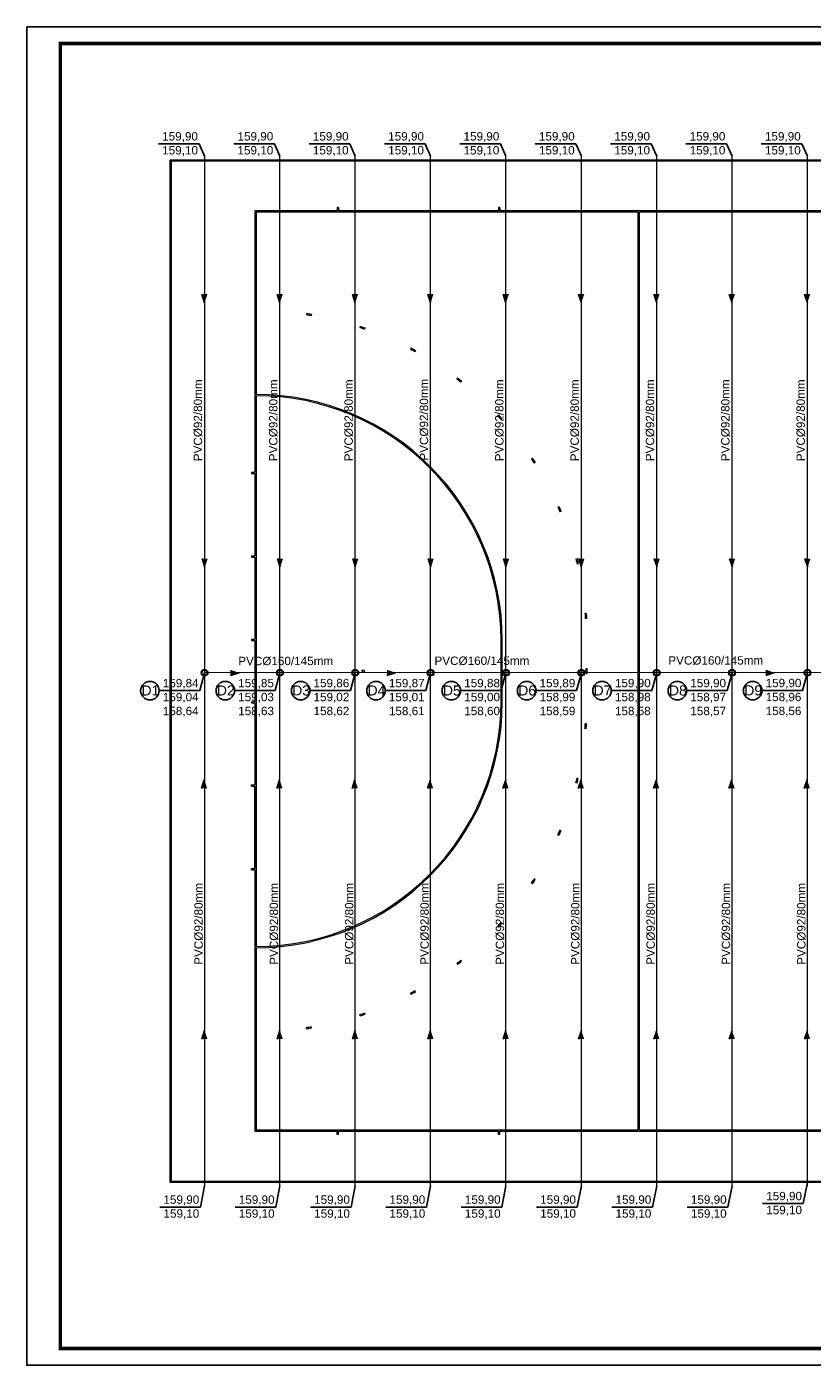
# Model space of a CAD drawing. Extents: x -118729 to -53705, y 33529 to 45095.
# Tile 59 of 83: x -67225 to -64880, y 40985 to 44985. Entities that reach past the tile are written whole.
import ezdxf

# ---------------------------------------------------------------- set-up
doc = ezdxf.new("R2010")
doc.units = 0
doc.header["$LTSCALE"] = 10
doc.header["$MEASUREMENT"] = 0
doc.linetypes.add('CONTINOUS', pattern=[0])
doc.layers.get('0').update_dxf_attribs({"color": 9, "linetype": 'CONTINUOUS'})
for name, color, linetype, lineweight in [('A_boisko linie gry', 56, 'CONTINUOUS', 5), ('A_boisko spadki', 64, 'CONTINUOUS', 5), ('A_chodnik', 132, 'CONTINUOUS', 5), ('S-drenaż', 70, 'CONTINUOUS', 5)]:
    doc.layers.add(name, color=color, linetype=linetype, lineweight=lineweight)
for name, color, linetype in [('CIENKA', 9, 'CONTINUOUS'), ('drenaz', 14, 'CONTINUOUS'), ('S-deszczowka', 94, 'CONTINUOUS'), ('S-drenaz_opis', 7, 'CONTINUOUS')]:
    doc.layers.add(name, color=color, linetype=linetype)
doc.styles.add('ROMANS', font='arial.ttf', dxfattribs={"height": 20})
doc.styles.add('STYLE2', font='arial.ttf')

msp = doc.modelspace()

# ---------------------------------------------------------------- hatches: boundary and pattern name
at = {"layer": 'drenaz', "extrusion": (0.000218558, 3.39278e-05, 1)}
for points in [[(-66702.58, 44185.9), (-66685.46, 44185.92), (-66693.99, 44160.22)], [(-66477.59, 44185.9), (-66460.47, 44185.92), (-66469, 44160.22)], [(-66252.6, 44185.9), (-66235.47, 44185.92), (-66244, 44160.22)], [(-66027.6, 44185.9), (-66010.48, 44185.92), (-66019.01, 44160.22)], [(-65802.61, 44185.9), (-65785.49, 44185.92), (-65794.02, 44160.22)], [(-65577.62, 44185.9), (-65560.49, 44185.92), (-65569.03, 44160.22)], [(-65352.63, 44185.9), (-65335.5, 44185.92), (-65344.03, 44160.22)], [(-65127.63, 44185.9), (-65110.51, 44185.92), (-65119.04, 44160.22)], [(-64902.64, 44185.9), (-64885.52, 44185.92), (-64894.05, 44160.22)], [(-66701.62, 43395.82), (-66684.49, 43395.84), (-66693.02, 43370.14)], [(-66476.62, 43395.82), (-66459.5, 43395.84), (-66468.03, 43370.14)], [(-66251.63, 43395.82), (-66234.51, 43395.84), (-66243.04, 43370.14)], [(-66026.64, 43395.82), (-66009.52, 43395.84), (-66018.05, 43370.14)], [(-65801.65, 43395.82), (-65784.52, 43395.84), (-65793.05, 43370.14)], [(-65576.65, 43395.82), (-65559.53, 43395.84), (-65568.06, 43370.14)], [(-65351.66, 43395.82), (-65334.54, 43395.84), (-65343.07, 43370.14)], [(-65126.67, 43395.82), (-65109.54, 43395.84), (-65118.07, 43370.14)], [(-64901.68, 43395.82), (-64884.55, 43395.84), (-64893.08, 43370.14)]]:
    msp.add_hatch(color=7, dxfattribs=at).paths.add_polyline_path(points)
at = {"layer": 'drenaz', "extrusion": (-3.39278e-05, 0.000218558, 1)}
for points in [[(-66616.72, 43045.95), (-66616.74, 43063.08), (-66591.04, 43054.55)], [(-66149.67, 43046.01), (-66149.69, 43063.13), (-66123.99, 43054.6)], [(-65018.35, 43046.14), (-65018.37, 43063.26), (-64992.67, 43054.73)]]:
    msp.add_hatch(color=7, dxfattribs=at).paths.add_polyline_path(points)
at = {"layer": 'drenaz', "extrusion": (0.00021864, -3.3394e-05, 1)}
for points in [[(-66703.43, 42708.98), (-66686.31, 42709), (-66694.9, 42734.68)], [(-66478.44, 42708.98), (-66461.32, 42709), (-66469.91, 42734.68)], [(-66253.45, 42708.98), (-66236.33, 42709), (-66244.92, 42734.68)], [(-66028.46, 42708.98), (-66011.33, 42709), (-66019.93, 42734.68)], [(-65803.46, 42708.98), (-65786.34, 42709), (-65794.93, 42734.68)], [(-65578.47, 42708.98), (-65561.35, 42709), (-65569.94, 42734.68)], [(-65353.48, 42708.98), (-65336.35, 42709), (-65344.95, 42734.68)], [(-65128.49, 42708.98), (-65111.36, 42709), (-65119.95, 42734.68)], [(-64903.49, 42708.98), (-64886.37, 42709), (-64894.96, 42734.68)], [(-66702.52, 41959.41), (-66685.4, 41959.43), (-66693.99, 41985.11)], [(-66477.53, 41959.41), (-66460.4, 41959.43), (-66469, 41985.11)], [(-66252.53, 41959.41), (-66235.41, 41959.43), (-66244, 41985.11)], [(-66027.54, 41959.41), (-66010.42, 41959.43), (-66019.01, 41985.11)], [(-65802.55, 41959.41), (-65785.42, 41959.43), (-65794.02, 41985.11)], [(-65577.56, 41959.41), (-65560.43, 41959.43), (-65569.03, 41985.11)], [(-65352.56, 41959.41), (-65335.44, 41959.43), (-65344.03, 41985.11)], [(-65127.57, 41959.41), (-65110.45, 41959.43), (-65119.04, 41985.11)], [(-64902.58, 41959.41), (-64885.45, 41959.43), (-64894.05, 41985.11)]]:
    msp.add_hatch(color=7, dxfattribs=at).paths.add_polyline_path(points)

# ---------------------------------------------------------------- linework, layer by layer
msp.add_lwpolyline([(-67224.96, 44984.93), (-60524.96, 44984.93), (-60524.96, 40984.93), (-67224.96, 40984.93)], close=True)
at = {"const_width": 10}
msp.add_lwpolyline([(-67124.96, 44934.93), (-60574.96, 44934.93), (-60574.96, 41034.93), (-67124.96, 41034.93)], close=True, dxfattribs=at)
at = {"layer": 'A_boisko linie gry'}
for p, q in [((-66297.81, 44444.39, -71.36), (-66297.81, 44434.39, -71.36)), ((-66294.06, 44444.39, -71.36), (-66297.81, 44444.39, -71.36)), ((-66294.06, 44444.39, -71.36), (-66294.06, 44434.39, -71.36)), ((-65816.33, 44444.39, -71.36), (-65816.33, 44434.39, -71.36)), ((-65812.58, 44444.39, -71.36), (-65816.33, 44444.39, -71.36)), ((-65812.58, 44444.39, -71.36), (-65812.58, 44434.39, -71.36)), ((-65399.09, 41688.23, -71.36), (-65399.09, 44430.64, -71.36)), ((-65395.34, 41688.23, -71.36), (-65395.34, 44430.64, -71.36)), ((-66389.59, 44128.34, -71.36), (-66390.16, 44124.64, -71.36)), ((-66374.78, 44125.95, -71.36), (-66375.41, 44122.25, -71.36)), ((-66229.23, 44089.7, -71.36), (-66230.41, 44086.14, -71.36)), ((-66215.03, 44084.87, -71.36), (-66216.26, 44081.33, -71.36)), ((-66077.53, 44024.94, -71.36), (-66079.28, 44021.62, -71.36)), ((-66064.33, 44017.82, -71.36), (-66066.13, 44014.53, -71.36)), ((-65938.7, 43935.86, -71.36), (-65940.98, 43932.89, -71.36)), ((-65926.86, 43926.65, -71.36), (-65929.19, 43923.71, -71.36)), ((-65816.61, 43824.95, -71.36), (-65819.35, 43822.4, -71.36)), ((-65806.47, 43813.9, -71.36), (-65809.25, 43811.38, -71.36)), ((-65714.65, 43695.29, -71.36), (-65717.78, 43693.23, -71.36)), ((-65706.49, 43682.71, -71.36), (-65709.65, 43680.69, -71.36)), ((-66554.06, 43653.42, -71.36), (-66544.06, 43653.42, -71.36)), ((-66554.06, 43653.42, -71.36), (-66554.06, 43649.67, -71.36)), ((-66554.06, 43649.67, -71.36), (-66544.06, 43649.67, -71.36)), ((-65635.65, 43550.49, -71.36), (-65639.09, 43548.97, -71.36)), ((-65629.7, 43536.72, -71.36), (-65633.15, 43535.26, -71.36)), ((-66554.06, 43403.43, -71.36), (-66544.06, 43403.43, -71.36)), ((-66554.06, 43403.43, -71.36), (-66554.06, 43399.68, -71.36)), ((-66554.06, 43399.68, -71.36), (-66544.06, 43399.68, -71.36)), ((-65581.83, 43394.57, -71.36), (-65585.46, 43393.65, -71.36)), ((-65578.24, 43380.01, -71.36), (-65581.89, 43379.14, -71.36)), ((-65554.67, 43231.88, -71.36), (-65558.4, 43231.57, -71.36)), ((-65553.55, 43216.92, -71.36), (-65557.29, 43216.67, -71.36)), ((-66554.06, 43154.69, -71.36), (-66544.06, 43154.69, -71.36)), ((-66554.06, 43150.94, -71.36), (-66544.06, 43150.94, -71.36)), ((-65555.1, 43066.94, -71.36), (-65551.35, 43066.94, -71.36)), ((-65555.1, 43051.94, -71.36), (-65551.35, 43051.94, -71.36)), ((-66554.06, 42967.94, -71.36), (-66544.06, 42967.94, -71.36)), ((-66554.06, 42964.19, -71.36), (-66544.06, 42964.19, -71.36)), ((-65554.67, 42887, -71.36), (-65558.4, 42887.31, -71.36)), ((-65553.55, 42901.96, -71.36), (-65557.29, 42902.21, -71.36)), ((-65581.83, 42724.31, -71.36), (-65585.46, 42725.23, -71.36)), ((-65578.24, 42738.87, -71.36), (-65581.89, 42739.74, -71.36)), ((-66554.06, 42719.2, -71.36), (-66544.06, 42719.2, -71.36)), ((-66554.06, 42715.45, -71.36), (-66554.06, 42719.2, -71.36)), ((-66554.06, 42715.45, -71.36), (-66544.06, 42715.45, -71.36)), ((-65635.65, 42568.39, -71.36), (-65639.09, 42569.9, -71.36)), ((-65629.7, 42582.16, -71.36), (-65633.15, 42583.62, -71.36)), ((-66554.06, 42469.21, -71.36), (-66544.06, 42469.21, -71.36)), ((-66554.06, 42465.46, -71.36), (-66554.06, 42469.21, -71.36)), ((-66554.06, 42465.46, -71.36), (-66544.06, 42465.46, -71.36)), ((-65714.65, 42423.59, -71.36), (-65717.78, 42425.65, -71.36)), ((-65706.49, 42436.17, -71.36), (-65709.65, 42438.19, -71.36)), ((-65816.61, 42293.93, -71.36), (-65819.35, 42296.48, -71.36)), ((-65806.47, 42304.98, -71.36), (-65809.25, 42307.49, -71.36)), ((-65938.7, 42183.02, -71.36), (-65940.98, 42185.99, -71.36)), ((-65926.86, 42192.23, -71.36), (-65929.19, 42195.17, -71.36)), ((-66077.53, 42093.94, -71.36), (-66079.28, 42097.26, -71.36)), ((-66064.33, 42101.06, -71.36), (-66066.13, 42104.35, -71.36)), ((-66229.23, 42029.18, -71.36), (-66230.41, 42032.74, -71.36)), ((-66215.03, 42034.01, -71.36), (-66216.26, 42037.55, -71.36)), ((-66389.59, 41990.53, -71.36), (-66390.16, 41994.24, -71.36)), ((-66374.78, 41992.93, -71.36), (-66375.41, 41996.63, -71.36)), ((-66297.81, 41674.48, -71.36), (-66297.81, 41684.48, -71.36)), ((-66294.06, 41674.48, -71.36), (-66294.06, 41684.48, -71.36)), ((-65816.33, 41674.48, -71.36), (-65816.33, 41684.48, -71.36)), ((-65812.58, 41674.48, -71.36), (-65812.58, 41684.48, -71.36)), ((-66294.06, 41674.48, -71.36), (-66297.81, 41674.48, -71.36)), ((-65812.58, 41674.48, -71.36), (-65816.33, 41674.48, -71.36))]:
    msp.add_line(p, q, dxfattribs=at)
at = {"layer": 'A_boisko linie gry', "elevation": -71.36}
for points in [[(-66797.05, 44587.39), (-61721.21, 44587.39), (-61721.21, 41531.49), (-66797.05, 41531.49)], [(-66794.05, 44584.39), (-61724.21, 44584.39), (-61724.21, 41534.49), (-66794.05, 41534.49)]]:
    msp.add_lwpolyline(points, close=True, dxfattribs=at)
for points in [[(-66297.81, 44434.39), (-66544.06, 44434.39), (-66544.06, 43653.42)], [(-65399.09, 44430.64), (-66540.31, 44430.64), (-66540.31, 43886.16)], [(-65816.33, 44434.39), (-66294.06, 44434.39)], [(-64259.13, 44434.39), (-65812.58, 44434.39)], [(-64261.01, 44430.64), (-65395.34, 44430.64)], [(-66540.31, 43882.41), (-66540.31, 42236.47)], [(-66544.06, 43649.67), (-66544.06, 43403.43)], [(-66544.06, 43399.68), (-66544.06, 43154.69)], [(-66554.06, 43154.69), (-66554.06, 43150.94)], [(-66544.06, 43150.94), (-66544.06, 42967.94)], [(-65555.1, 43051.94), (-65555.1, 43066.94)], [(-65551.35, 43051.94), (-65551.35, 43066.94)], [(-66554.06, 42967.94), (-66554.06, 42964.19)], [(-66544.06, 42964.19), (-66544.06, 42719.2)], [(-66544.06, 42715.45), (-66544.06, 42469.21)], [(-66544.06, 42469.21), (-66544.06, 42715.45)], [(-66544.06, 42465.46), (-66544.06, 41684.48), (-66297.81, 41684.48)], [(-66540.31, 42232.72), (-66540.31, 41688.23), (-65399.09, 41688.23)], [(-66294.06, 41684.48), (-65816.33, 41684.48)], [(-65812.58, 41684.48), (-64259.13, 41684.48)], [(-65395.34, 41688.23), (-64261.01, 41688.23)]]:
    msp.add_lwpolyline(points, dxfattribs=at)
for points in [[(-66390.16, 44124.64, -0.0037918), (-66375.41, 44122.25)], [(-66389.59, 44128.34, -0.0037918), (-66374.78, 44125.95)], [(-66230.41, 44086.14, -0.0037918), (-66216.26, 44081.33)], [(-66229.23, 44089.7, -0.0037918), (-66215.03, 44084.87)], [(-66079.28, 44021.62, -0.0037918), (-66066.13, 44014.53)], [(-66077.53, 44024.94, -0.0037918), (-66064.33, 44017.82)], [(-65940.98, 43932.89, -0.0037918), (-65929.19, 43923.71)], [(-65938.7, 43935.86, -0.0037918), (-65926.86, 43926.65)], [(-66540.31, 42232.72, 0.4142109), (-65805.09, 42967.94), (-65805.09, 43150.93, 0.4142109), (-66540.31, 43886.16)], [(-66540.31, 42236.47, 0.4142097), (-65808.84, 42967.94), (-65808.84, 43150.94, 0.4142097), (-66540.31, 43882.41)], [(-65819.35, 43822.4, -0.0037918), (-65809.25, 43811.38)], [(-65816.61, 43824.95, -0.0037918), (-65806.47, 43813.9)], [(-65717.78, 43693.23, -0.0037918), (-65709.65, 43680.69)], [(-65714.65, 43695.29, -0.0037918), (-65706.49, 43682.71)], [(-65639.09, 43548.97, -0.0037918), (-65633.15, 43535.26)], [(-65635.65, 43550.49, -0.0037918), (-65629.7, 43536.72)], [(-65585.46, 43393.65, -0.0037918), (-65581.89, 43379.14)], [(-65581.83, 43394.57, -0.0037918), (-65578.24, 43380.01)], [(-65558.4, 43231.57, -0.0037918), (-65557.29, 43216.67)], [(-65554.67, 43231.88, -0.0037918), (-65553.55, 43216.92)], [(-65558.4, 42887.31, 0.0037918), (-65557.29, 42902.21)], [(-65554.67, 42887, 0.0037918), (-65553.55, 42901.96)], [(-65585.46, 42725.23, 0.0037918), (-65581.89, 42739.74)], [(-65581.83, 42724.31, 0.0037918), (-65578.24, 42738.87)], [(-65639.09, 42569.9, 0.0037918), (-65633.15, 42583.62)], [(-65635.65, 42568.39, 0.0037918), (-65629.7, 42582.16)], [(-65717.78, 42425.65, 0.0037918), (-65709.65, 42438.19)], [(-65714.65, 42423.59, 0.0037918), (-65706.49, 42436.17)], [(-65819.35, 42296.48, 0.0037918), (-65809.25, 42307.49)], [(-65816.61, 42293.93, 0.0037918), (-65806.47, 42304.98)], [(-65940.98, 42185.99, 0.0037918), (-65929.19, 42195.17)], [(-65938.7, 42183.02, 0.0037918), (-65926.86, 42192.23)], [(-66079.28, 42097.26, 0.0037918), (-66066.13, 42104.35)], [(-66077.53, 42093.94, 0.0037918), (-66064.33, 42101.06)], [(-66230.41, 42032.74, 0.0037918), (-66216.26, 42037.55)], [(-66229.23, 42029.18, 0.0037918), (-66215.03, 42034.01)], [(-66390.16, 41994.24, 0.0037918), (-66375.41, 41996.63)], [(-66389.59, 41990.53, 0.0037918), (-66374.78, 41992.93)]]:
    msp.add_lwpolyline(points, format="xyb", dxfattribs=at)
at = {"layer": 'A_boisko linie gry'}
msp.add_circle((-66220.32, 43059.44, -71.36), 3.75, dxfattribs=at)
at = {"layer": 'A_boisko spadki', "elevation": -71.36}
msp.add_lwpolyline([(-66794.05, 44584.39), (-61724.21, 44584.39), (-61724.21, 41534.49), (-66794.05, 41534.49)], close=True, dxfattribs=at)
msp.add_lwpolyline([(-66794.05, 44584.39), (-61724.21, 44584.39), (-61724.21, 41534.49), (-66794.05, 41534.49)], close=True, dxfattribs=at)
msp.add_lwpolyline([(-66794.05, 44584.39), (-61724.21, 44584.39), (-61724.21, 41534.49), (-66794.05, 41534.49)], close=True, dxfattribs=at)
at = {"layer": 'A_chodnik', "elevation": -71.36}
msp.add_lwpolyline([(-66794.05, 44584.39), (-66794.05, 41534.49), (-61724.21, 41534.49), (-61724.21, 44584.39), (-66794.05, 44584.39)], close=True, dxfattribs=at)
at = {"layer": 'drenaz', "color": 7}
for p, q in [((-66831.62, 44634.86, -71.34), (-66710.15, 44635.01, -71.34)), ((-66606.63, 44634.86, -71.34), (-66485.16, 44635.01, -71.34)), ((-66381.63, 44634.86, -71.34), (-66260.17, 44635.01, -71.34)), ((-66156.64, 44634.86, -71.34), (-66035.17, 44635.01, -71.34)), ((-65931.65, 44634.86, -71.34), (-65810.18, 44635.01, -71.34)), ((-65706.65, 44634.86, -71.34), (-65585.19, 44635.01, -71.34)), ((-65481.66, 44634.86, -71.34), (-65360.2, 44635.01, -71.34)), ((-65256.67, 44634.86, -71.34), (-65135.2, 44635.01, -71.34)), ((-65031.68, 44634.86, -71.34), (-64910.21, 44635.01, -71.34)), ((-66708.16, 43001.04, -71.34), (-66694.01, 43054.52, -71.36)), ((-66483.16, 43001.04, -71.34), (-66469.01, 43054.52, -71.36)), ((-66258.17, 43001.09, -71.34), (-66244.02, 43054.57, -71.36)), ((-66033.18, 43001.04, -71.34), (-66019.03, 43054.52, -71.36)), ((-65808.19, 43001.04, -71.34), (-65794.03, 43054.52, -71.36)), ((-65583.19, 43001.04, -71.34), (-65569.04, 43054.52, -71.36)), ((-65358.2, 43001.04, -71.34), (-65344.05, 43054.52, -71.36)), ((-65133.21, 43001.04, -71.34), (-65119.06, 43054.52, -71.36)), ((-64908.22, 43001.25, -71.34), (-64894.06, 43054.73, -71.36)), ((-66829.62, 43000.89, -71.34), (-66708.16, 43001.04, -71.34)), ((-66604.63, 43000.89, -71.34), (-66483.16, 43001.04, -71.34)), ((-66379.64, 43000.94, -71.34), (-66258.17, 43001.09, -71.34)), ((-66154.64, 43000.89, -71.34), (-66033.18, 43001.04, -71.34)), ((-65929.65, 43000.89, -71.34), (-65808.19, 43001.04, -71.34)), ((-65704.66, 43000.89, -71.34), (-65583.19, 43001.04, -71.34)), ((-65479.67, 43000.89, -71.34), (-65358.2, 43001.04, -71.34)), ((-65254.67, 43000.89, -71.34), (-65133.21, 43001.04, -71.34)), ((-65029.68, 43001.1, -71.34), (-64908.22, 43001.25, -71.34)), ((-66827.74, 41457.31, -71.34), (-66706.27, 41457.45, -71.34)), ((-66602.75, 41457.31, -71.34), (-66481.28, 41457.45, -71.34)), ((-66377.75, 41457.31, -71.34), (-66256.29, 41457.45, -71.34)), ((-66152.76, 41457.31, -71.34), (-66031.29, 41457.45, -71.34)), ((-65927.77, 41457.31, -71.34), (-65806.3, 41457.45, -71.34)), ((-65702.77, 41457.31, -71.34), (-65581.31, 41457.45, -71.34)), ((-65477.78, 41457.31, -71.34), (-65356.32, 41457.45, -71.34)), ((-65252.79, 41457.31, -71.34), (-65131.32, 41457.45, -71.34)), ((-65027.8, 41467.85, -71.34), (-64906.33, 41468, -71.34))]:
    msp.add_line(p, q, dxfattribs=at)
at = {"layer": 'drenaz', "color": 7, "extrusion": (0.000218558, 3.39278e-05, 1)}
for p, q in [((-66694.01, 44160.22, -71.36), (-66702.6, 44185.9, -71.36)), ((-66469.01, 44160.22, -71.36), (-66477.61, 44185.9, -71.36)), ((-66244.02, 44160.22, -71.36), (-66252.61, 44185.9, -71.36)), ((-66019.03, 44160.22, -71.36), (-66027.62, 44185.9, -71.36)), ((-65794.03, 44160.22, -71.36), (-65802.63, 44185.9, -71.36)), ((-65569.04, 44160.22, -71.36), (-65577.64, 44185.9, -71.36)), ((-65344.05, 44160.22, -71.36), (-65352.64, 44185.9, -71.36)), ((-65119.06, 44160.22, -71.36), (-65127.65, 44185.9, -71.36)), ((-64894.06, 44160.22, -71.36), (-64902.66, 44185.9, -71.36)), ((-66693.04, 43370.13, -71.36), (-66701.63, 43395.82, -71.36)), ((-66468.05, 43370.13, -71.36), (-66476.64, 43395.82, -71.36)), ((-66243.06, 43370.13, -71.36), (-66251.65, 43395.82, -71.36)), ((-66018.06, 43370.13, -71.36), (-66026.66, 43395.82, -71.36)), ((-65793.07, 43370.13, -71.36), (-65801.66, 43395.82, -71.36)), ((-65568.08, 43370.13, -71.36), (-65576.67, 43395.82, -71.36)), ((-65343.08, 43370.13, -71.36), (-65351.68, 43395.82, -71.36)), ((-65118.09, 43370.13, -71.36), (-65126.69, 43395.82, -71.36)), ((-64893.1, 43370.13, -71.36), (-64901.69, 43395.82, -71.36))]:
    msp.add_line(p, q, dxfattribs=at)
at = {"layer": 'drenaz', "color": 7, "extrusion": (-3.39278e-05, 0.000218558, 1)}
for p, q in [((-66591.04, 43054.53, -71.36), (-66616.72, 43045.94, -71.36)), ((-66123.99, 43054.59, -71.36), (-66149.67, 43045.99, -71.36)), ((-64992.66, 43054.72, -71.36), (-65018.35, 43046.13, -71.36))]:
    msp.add_line(p, q, dxfattribs=at)
at = {"layer": 'drenaz', "color": 7, "extrusion": (0.00021864, -3.3394e-05, 1)}
for p, q in [((-66694.92, 42734.68, -71.36), (-66703.45, 42708.98, -71.36)), ((-66469.93, 42734.68, -71.36), (-66478.46, 42708.98, -71.36)), ((-66244.94, 42734.68, -71.36), (-66253.47, 42708.98, -71.36)), ((-66019.94, 42734.68, -71.36), (-66028.47, 42708.98, -71.36)), ((-65794.95, 42734.68, -71.36), (-65803.48, 42708.98, -71.36)), ((-65569.96, 42734.68, -71.36), (-65578.49, 42708.98, -71.36)), ((-65344.96, 42734.68, -71.36), (-65353.5, 42708.98, -71.36)), ((-65119.97, 42734.68, -71.36), (-65128.5, 42708.98, -71.36)), ((-64894.98, 42734.68, -71.36), (-64903.51, 42708.98, -71.36)), ((-66694.01, 41985.11, -71.36), (-66702.54, 41959.41, -71.36)), ((-66469.01, 41985.11, -71.36), (-66477.54, 41959.41, -71.36)), ((-66244.02, 41985.11, -71.36), (-66252.55, 41959.41, -71.36)), ((-66019.03, 41985.11, -71.36), (-66027.56, 41959.41, -71.36)), ((-65794.03, 41985.11, -71.36), (-65802.57, 41959.41, -71.36)), ((-65569.04, 41985.11, -71.36), (-65577.57, 41959.41, -71.36)), ((-65344.05, 41985.11, -71.36), (-65352.58, 41959.41, -71.36)), ((-65119.06, 41985.11, -71.36), (-65127.59, 41959.41, -71.36)), ((-64894.06, 41985.11, -71.36), (-64902.59, 41959.41, -71.36))]:
    msp.add_line(p, q, dxfattribs=at)
at = {"layer": 'S-deszczowka', "color": 7, "linetype": 'CONTINOUS', "ltscale": 3}
for p, q in [((-66710.15, 44635.01, -71.34), (-66694.01, 44598.09, -71.36)), ((-66485.16, 44635.01, -71.34), (-66469.01, 44598.09, -71.36)), ((-66260.17, 44635.01, -71.34), (-66244.02, 44598.09, -71.36)), ((-66035.17, 44635.01, -71.34), (-66019.03, 44598.09, -71.36)), ((-65810.18, 44635.01, -71.34), (-65794.03, 44598.09, -71.36)), ((-65585.19, 44635.01, -71.34), (-65569.04, 44598.09, -71.36)), ((-65360.2, 44635.01, -71.34), (-65344.05, 44598.09, -71.36)), ((-65135.2, 44635.01, -71.34), (-65119.06, 44598.09, -71.36)), ((-64910.21, 44635.01, -71.34), (-64894.06, 44598.09, -71.36)), ((-66706.27, 41457.45, -71.34), (-66694.01, 41520.95, -71.36)), ((-66481.28, 41457.45, -71.34), (-66469.01, 41520.95, -71.36)), ((-66256.29, 41457.45, -71.34), (-66244.02, 41520.95, -71.36)), ((-66031.29, 41457.45, -71.34), (-66019.03, 41520.95, -71.36)), ((-65806.3, 41457.45, -71.34), (-65794.03, 41520.95, -71.36)), ((-65581.31, 41457.45, -71.34), (-65569.04, 41520.95, -71.36)), ((-65356.32, 41457.45, -71.34), (-65344.05, 41520.95, -71.36)), ((-65131.32, 41457.45, -71.34), (-65119.06, 41520.95, -71.36)), ((-64906.33, 41468, -71.34), (-64894.06, 41531.49, -71.36))]:
    msp.add_line(p, q, dxfattribs=at)
at = {"layer": 'S-drenaz_opis', "color": 7, "linetype": 'Continuous', "ltscale": 5}
for centre in [(-66857.28, 43000.85, -71.34), (-66632.29, 43000.85, -71.34), (-66407.3, 43000.91, -71.34), (-66182.31, 43000.85, -71.34), (-65957.31, 43000.85, -71.34), (-65732.32, 43000.85, -71.34), (-65507.33, 43000.85, -71.34), (-65282.34, 43000.85, -71.34), (-65057.34, 43001.06, -71.34)]:
    msp.add_circle(centre, 27.66, dxfattribs=at)
at = {"layer": 'S-drenaż'}
for p, q in [((-66694.01, 44598.09, -71.36), (-66694.01, 41520.95, -71.36)), ((-66469.01, 41520.95, -71.36), (-66469.01, 44598.09, -71.36)), ((-66244.02, 41520.95, -71.36), (-66244.02, 44598.09, -71.36)), ((-66019.03, 41520.95, -71.36), (-66019.03, 44598.09, -71.36)), ((-65794.03, 41520.95, -71.36), (-65794.03, 44598.09, -71.36)), ((-65569.04, 41520.95, -71.36), (-65569.04, 44598.09, -71.36)), ((-65344.05, 41520.95, -71.36), (-65344.05, 44598.09, -71.36)), ((-65119.06, 41520.95, -71.36), (-65119.06, 44598.09, -71.36)), ((-64894.06, 41520.95, -71.36), (-64894.06, 44598.09, -71.36)), ((-61296.22, 43055.15, -71.36), (-66694.01, 43054.52, -71.36))]:
    msp.add_line(p, q, dxfattribs=at)
for centre, radius in [((-66694.01, 43054.52, -71.36), 10), ((-66694.01, 43054.52, -71.36), 7.5), ((-66469.01, 43054.52, -71.36), 10), ((-66469.01, 43054.52, -71.36), 7.5), ((-66244.02, 43054.52, -71.36), 10), ((-66244.02, 43054.52, -71.36), 7.5), ((-66019.03, 43054.52, -71.36), 10), ((-66019.03, 43054.52, -71.36), 7.5), ((-65794.03, 43054.52, -71.36), 10), ((-65794.03, 43054.52, -71.36), 7.5), ((-65569.04, 43054.52, -71.36), 10), ((-65569.04, 43054.52, -71.36), 7.5), ((-65344.05, 43054.52, -71.36), 10), ((-65344.05, 43054.52, -71.36), 7.5), ((-65119.06, 43054.52, -71.36), 10), ((-65119.06, 43054.52, -71.36), 7.5), ((-64894.06, 43054.52, -71.36), 10), ((-64894.06, 43054.52, -71.36), 7.5)]:
    msp.add_circle(centre, radius, dxfattribs=at)

# ---------------------------------------------------------------- texts
at = {"layer": 'CIENKA', "color": 7, "char_height": 25, "width": 1099.4821, "attachment_point": 1, "style": 'STYLE2'}
for s, insert, rotation in [('{\\fArial|b0|i0|c238|p34;159,90\\P159,10\\P}', (-66820.77, 44669.95, -71.34), 0.06996), ('{\\fArial|b0|i0|c238|p34;159,90\\P159,10\\P}', (-66595.78, 44669.95, -71.34), 0.06996), ('{\\fArial|b0|i0|c238|p34;159,90\\P159,10\\P}', (-66370.79, 44669.95, -71.34), 0.06996), ('{\\fArial|b0|i0|c238|p34;159,90\\P159,10\\P}', (-66145.8, 44669.95, -71.34), 0.06996), ('{\\fArial|b0|i0|c238|p34;159,90\\P159,10\\P}', (-65920.8, 44669.95, -71.34), 0.06996), ('{\\fArial|b0|i0|c238|p34;159,90\\P159,10\\P}', (-65695.81, 44669.95, -71.34), 0.06996), ('{\\fArial|b0|i0|c238|p34;159,90\\P159,10\\P}', (-65470.82, 44669.95, -71.34), 0.06996), ('{\\fArial|b0|i0|c238|p34;159,90\\P159,10\\P}', (-65245.82, 44669.95, -71.34), 0.06996), ('{\\fArial|b0|i0|c238|p34;159,90\\P159,10\\P}', (-65020.83, 44669.95, -71.34), 0.06996), ('PVC%%C92/80mm', (-66726.39, 43686.57, -71.36), 90.06996), ('PVC%%C92/80mm', (-66501.39, 43686.57, -71.36), 90.06996), ('PVC%%C92/80mm', (-66276.4, 43686.57, -71.36), 90.06996), ('PVC%%C92/80mm', (-66051.41, 43688.37, -71.36), 90.06996), ('PVC%%C92/80mm', (-65826.41, 43686.57, -71.36), 90.06996), ('PVC%%C92/80mm', (-65601.42, 43686.57, -71.36), 90.06996), ('PVC%%C92/80mm', (-65376.43, 43686.57, -71.36), 90.06996), ('PVC%%C92/80mm', (-65151.44, 43686.57, -71.36), 90.06996), ('PVC%%C92/80mm', (-64926.44, 43686.57, -71.36), 90.06996), ('PVC%%C160/145mm', (-66593.5, 43102, -71.35), 0.06996), ('PVC%%C160/145mm', (-66007.59, 43102.71, -71.35), 0.06996), ('PVC%%C160/145mm', (-65309.3, 43103.57, -71.35), 0.06996), ('{\\fArial|b0|i0|c238|p34;159,84\\P159,04\\P158,64}', (-66818.78, 43035.98, -71.34), 0.06996), ('{\\fArial|b0|i0|c238|p34;159,85\\P159,03\\P158,63}', (-66593.79, 43035.98, -71.34), 0.06996), ('{\\fArial|b0|i0|c238|p34;159,86\\P159,02\\P158,62}', (-66368.79, 43036.03, -71.34), 0.06996), ('{\\fArial|b0|i0|c238|p34;159,87\\P159,01\\P158,61}', (-66143.8, 43035.98, -71.34), 0.06996), ('{\\fArial|b0|i0|c238|p34;159,88\\P159,00\\P158,60}', (-65918.81, 43035.98, -71.34), 0.06996), ('{\\fArial|b0|i0|c238|p34;159,89\\P158,99\\P158,59}', (-65693.82, 43035.98, -71.34), 0.06996), ('{\\fArial|b0|i0|c238|p34;159,90\\P158,98\\P158,58}', (-65468.82, 43035.98, -71.34), 0.06996), ('{\\fArial|b0|i0|c238|p34;159,90\\P158,97\\P158,57}', (-65243.83, 43035.98, -71.34), 0.06996), ('{\\fArial|b0|i0|c238|p34;159,90\\P158,96\\P158,56}', (-65018.84, 43036.19, -71.34), 0.06996), ('PVC%%C92/80mm', (-66724.55, 42181.65, -71.36), 90.06996), ('PVC%%C92/80mm', (-66499.55, 42181.65, -71.36), 90.06996), ('PVC%%C92/80mm', (-66274.56, 42181.65, -71.36), 90.06996), ('PVC%%C92/80mm', (-66049.57, 42181.65, -71.36), 90.06996), ('PVC%%C92/80mm', (-65824.58, 42181.65, -71.36), 90.06996), ('PVC%%C92/80mm', (-65599.58, 42181.65, -71.36), 90.06996), ('PVC%%C92/80mm', (-65374.59, 42181.65, -71.36), 90.06996), ('PVC%%C92/80mm', (-65149.6, 42181.65, -71.36), 90.06996), ('PVC%%C92/80mm', (-64924.61, 42181.65, -71.36), 90.06996), ('{\\fArial|b0|i0|c238|p34;159,90\\P159,10\\P}', (-66816.89, 41492.4, -71.34), 0.06996), ('{\\fArial|b0|i0|c238|p34;159,90\\P159,10\\P}', (-66591.9, 41492.4, -71.34), 0.06996), ('{\\fArial|b0|i0|c238|p34;159,90\\P159,10\\P}', (-66366.91, 41492.4, -71.34), 0.06996), ('{\\fArial|b0|i0|c238|p34;159,90\\P159,10\\P}', (-66141.92, 41492.4, -71.34), 0.06996), ('{\\fArial|b0|i0|c238|p34;159,90\\P159,10\\P}', (-65916.92, 41492.4, -71.34), 0.06996), ('{\\fArial|b0|i0|c238|p34;159,90\\P159,10\\P}', (-65691.93, 41492.4, -71.34), 0.06996), ('{\\fArial|b0|i0|c238|p34;159,90\\P159,10\\P}', (-65466.94, 41492.4, -71.34), 0.06996), ('{\\fArial|b0|i0|c238|p34;159,90\\P159,10\\P}', (-65241.94, 41492.4, -71.34), 0.06996), ('{\\fArial|b0|i0|c238|p34;159,90\\P159,10\\P}', (-65016.95, 41502.94, -71.34), 0.06996)]:
    msp.add_mtext(s, dxfattribs=dict(at, insert=insert, rotation=rotation))
at = {"layer": 'S-drenaz_opis', "color": 7, "linetype": 'Continuous', "ltscale": 5, "style": 'ROMANS'}
for s, p in [('D1', (-66882.62, 42986.41, -100.73)), ('D2', (-66657.62, 42986.41, -100.73)), ('D3', (-66432.63, 42986.47, -100.73)), ('D4', (-66207.64, 42986.41, -100.73)), ('D5', (-65982.65, 42986.41, -100.73)), ('D6', (-65757.65, 42986.41, -100.73)), ('D7', (-65532.66, 42986.41, -100.73)), ('D8', (-65307.67, 42986.41, -100.73)), ('D9', (-65082.68, 42986.63, -100.73))]:
    msp.add_text(s, height=30, rotation=0.06996, dxfattribs=at).set_placement(p)

doc.saveas('drawing.dxf')
